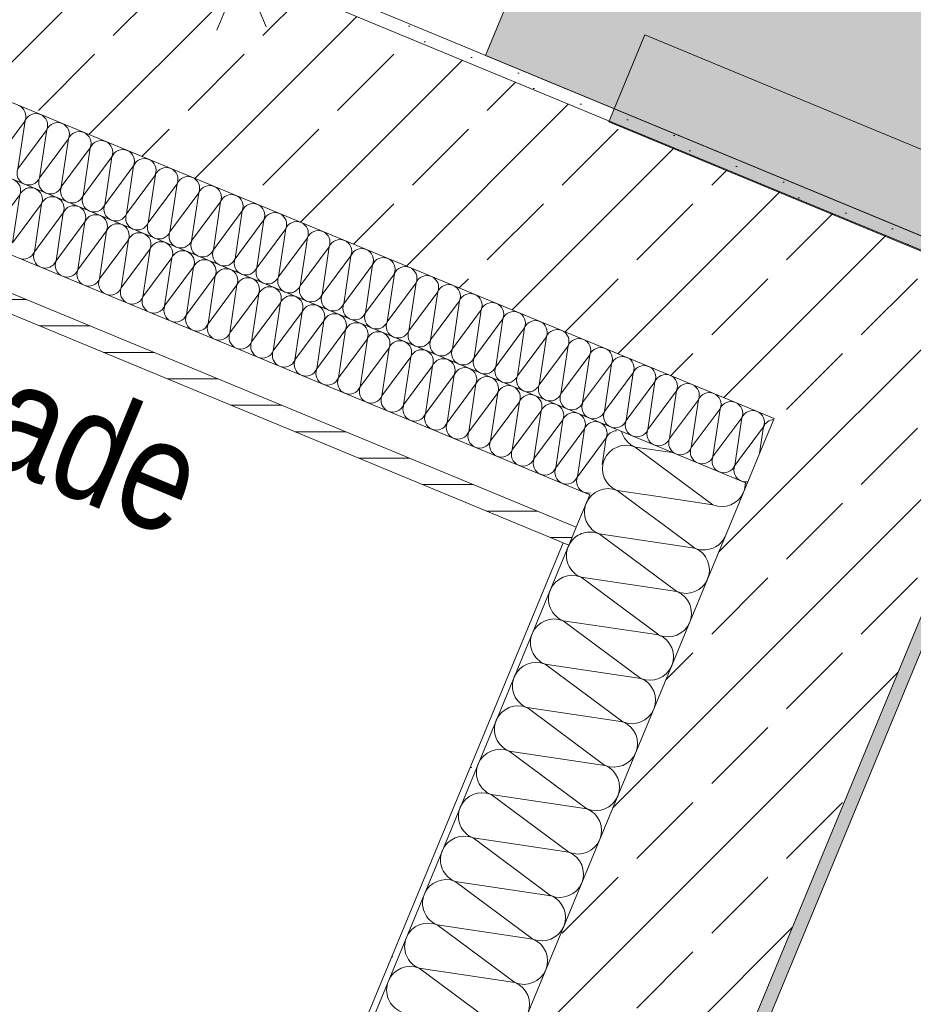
# Model space of a CAD drawing. Header units: metres. Extents: x -79 to 740, y -195 to 69.
# Tile 93 of 212: x -2.44 to -1.43, y 3.61 to 4.73. Entities that reach past the tile are written whole.
import ezdxf

# ---------------------------------------------------------------- set-up
doc = ezdxf.new("R2010")
doc.units = ezdxf.units.M
doc.header["$MEASUREMENT"] = 0
for name, color, linetype in [('10 Fassade', 7, 'Continuous'), ('95 Ausführungsplanung Bemaßung', 7, 'Continuous'), ('Neubau_10 Wand außen', 7, 'Continuous'), ('Neubau_50 Möblierung', 7, 'Continuous')]:
    doc.layers.add(name, color=color, linetype=linetype)
doc.styles.add('ERSTELLTER_STIL_2', font='ARIALN.TTF')
doc.dimstyles.new('ERSTELLTER_STIL__4', dxfattribs={"dimtxt": 0.125, "dimasz": 0.095143, "dimexe": 0.18, "dimexo": 0.0625, "dimgap": 0, "dimtad": 1, "dimzin": 0, "dimdsep": 46, "dimtxsty": 'ERSTELLTER_STIL_2', "dimblk": 'ARROWHEAD_6', "dimblk1": 'ARROWHEAD_6', "dimblk2": 'ARROWHEAD_6', "dimcen": 0.09, "dimse1": 1, "dimse2": 1, "dimclrd": 7, "dimclre": 7, "dimclrt": 7, "dimazin": 0, "dimtfac": 1, "dimtdec": 4, "dimtmove": 0, "dimatfit": 3, "dimfxl": 1, "dimtolj": 1, "dimtzin": 0, "dimarcsym": 0})
doc.dimstyles.new('ERSTELLTER_STIL__9', dxfattribs={"dimtxt": 0.175, "dimasz": 0.095143, "dimexe": 0.18, "dimexo": 0.0625, "dimgap": 0, "dimtad": 1, "dimzin": 0, "dimdsep": 46, "dimtxsty": 'ERSTELLTER_STIL_2', "dimblk": 'ARROWHEAD_6', "dimblk1": 'ARROWHEAD_6', "dimblk2": 'ARROWHEAD_6', "dimcen": 0.09, "dimse1": 1, "dimse2": 1, "dimclrd": 7, "dimclre": 7, "dimclrt": 7, "dimazin": 0, "dimtfac": 1, "dimtdec": 4, "dimtmove": 0, "dimatfit": 3, "dimfxl": 1, "dimtolj": 1, "dimtzin": 0, "dimarcsym": 0})
pattern_1 = [(0, (0, 0), (0, 0.03), [])]
pattern_2 = [(45, (0, 0), (-0.01767767, 0.01767767), [0, -0.025])]
pattern_3 = [(45, (0, 0), (-0.0848528, 0.0848528), []), (45, (-0.04243, 0.04243), (-0.0848528, 0.0848528), [0.09, -0.03])]

# ---------------------------------------------------------------- blocks, each defined once
blk = doc.blocks.new('*X166')
at = {"layer": 'Neubau_10 Wand außen', "color": 8, "linetype": 'Continuous', "lineweight": 9}
for p, q in [((-1.6284, 4.2216), (-1.6199, 4.2331)), ((-1.6002, 4.2354), (-1.5991, 4.2432)), ((-1.6284, 4.2216), (-1.6273, 4.2295))]:
    blk.add_line(p, q, dxfattribs=at)
for centre, start, end in [((-1.6408, 4.2267), 247.5, 337.5), ((-1.6161, 4.2165), 157.5, 247.5), ((-1.6408, 4.2267), 220.6973, 247.5), ((-1.6161, 4.2165), 247.5, 281.35)]:
    blk.add_arc(centre, 0.0133, start, end, dxfattribs=at)
blk = doc.blocks.new('*X167')
at = {"layer": 'Neubau_10 Wand außen', "color": 8, "linetype": 'Continuous', "lineweight": 9}
for p, q in [((-2.4721, 4.4844), (-2.4393, 4.5286)), ((-2.4474, 4.4742), (-2.4393, 4.5286)), ((-2.4474, 4.4742), (-2.4147, 4.5184)), ((-2.4228, 4.464), (-2.4147, 4.5184)), ((-2.4228, 4.464), (-2.3901, 4.5082)), ((-2.3982, 4.4538), (-2.3901, 4.5082)), ((-2.3982, 4.4538), (-2.3654, 4.498)), ((-2.3735, 4.4436), (-2.3654, 4.498)), ((-2.3735, 4.4436), (-2.3408, 4.4878)), ((-2.3489, 4.4334), (-2.3408, 4.4878)), ((-2.3489, 4.4334), (-2.3162, 4.4776)), ((-2.3242, 4.4232), (-2.3162, 4.4776)), ((-2.3242, 4.4232), (-2.2915, 4.4674)), ((-2.2996, 4.413), (-2.2915, 4.4674)), ((-2.2996, 4.413), (-2.2669, 4.4571)), ((-2.275, 4.4028), (-2.2669, 4.4571)), ((-2.275, 4.4028), (-2.2422, 4.4469)), ((-2.2503, 4.3926), (-2.2422, 4.4469)), ((-2.2503, 4.3926), (-2.2176, 4.4367)), ((-2.2257, 4.3824), (-2.2176, 4.4367)), ((-2.2257, 4.3824), (-2.193, 4.4265)), ((-2.2011, 4.3722), (-2.193, 4.4265)), ((-2.2011, 4.3722), (-2.1683, 4.4163)), ((-2.1764, 4.362), (-2.1683, 4.4163)), ((-2.1764, 4.362), (-2.1437, 4.4061)), ((-2.1518, 4.3517), (-2.1437, 4.4061)), ((-2.1518, 4.3517), (-2.1191, 4.3959)), ((-2.1272, 4.3415), (-2.1191, 4.3959)), ((-2.1272, 4.3415), (-2.0944, 4.3857)), ((-2.1025, 4.3313), (-2.0944, 4.3857)), ((-2.1025, 4.3313), (-2.0698, 4.3755)), ((-2.0779, 4.3211), (-2.0698, 4.3755)), ((-2.0779, 4.3211), (-2.0451, 4.3653)), ((-2.0532, 4.3109), (-2.0451, 4.3653)), ((-2.0532, 4.3109), (-2.0205, 4.3551)), ((-2.0286, 4.3007), (-2.0205, 4.3551)), ((-2.0286, 4.3007), (-1.9959, 4.3449)), ((-2.004, 4.2905), (-1.9959, 4.3449)), ((-2.004, 4.2905), (-1.9712, 4.3347)), ((-1.9793, 4.2803), (-1.9712, 4.3347)), ((-1.9793, 4.2803), (-1.9466, 4.3245)), ((-1.9547, 4.2701), (-1.9466, 4.3245)), ((-1.9547, 4.2701), (-1.922, 4.3143)), ((-1.9301, 4.2599), (-1.922, 4.3143)), ((-1.9301, 4.2599), (-1.8973, 4.3041)), ((-1.9054, 4.2497), (-1.8973, 4.3041)), ((-1.9054, 4.2497), (-1.8727, 4.2939)), ((-1.8808, 4.2395), (-1.8727, 4.2939)), ((-1.8808, 4.2395), (-1.8481, 4.2837)), ((-1.8561, 4.2293), (-1.8481, 4.2837)), ((-1.8561, 4.2293), (-1.8234, 4.2735)), ((-1.8315, 4.2191), (-1.8234, 4.2735)), ((-1.8315, 4.2191), (-1.7988, 4.2633)), ((-1.8069, 4.2089), (-1.7988, 4.2633)), ((-1.8069, 4.2089), (-1.7741, 4.253)), ((-1.7787, 4.2228), (-1.7741, 4.253))]:
    blk.add_line(p, q, dxfattribs=at)
for centre, start, end in [((-2.4517, 4.5337), 337.5, 67.5), ((-2.427, 4.5235), 67.5, 157.5), ((-2.427, 4.5235), 337.5, 67.5), ((-2.4024, 4.5133), 67.5, 157.5), ((-2.4024, 4.5133), 337.5, 67.5), ((-2.3777, 4.5031), 67.5, 157.5), ((-2.3777, 4.5031), 337.5, 67.5), ((-2.3531, 4.4929), 67.5, 157.5), ((-2.3531, 4.4929), 337.5, 67.5), ((-2.3285, 4.4827), 67.5, 157.5), ((-2.3285, 4.4827), 337.5, 67.5), ((-2.3038, 4.4725), 67.5, 157.5), ((-2.3038, 4.4725), 337.5, 67.5), ((-2.2792, 4.4622), 67.5, 157.5), ((-2.2792, 4.4622), 337.5, 67.5), ((-2.4351, 4.4691), 247.5, 337.5), ((-2.4105, 4.4589), 157.5, 247.5), ((-2.2546, 4.452), 67.5, 157.5), ((-2.2546, 4.452), 337.5, 67.5), ((-2.4105, 4.4589), 247.5, 337.5), ((-2.3858, 4.4487), 157.5, 247.5), ((-2.2299, 4.4418), 67.5, 157.5), ((-2.2299, 4.4418), 337.5, 67.5), ((-2.2053, 4.4316), 67.5, 157.5), ((-2.3858, 4.4487), 247.5, 337.5), ((-2.3612, 4.4385), 157.5, 247.5), ((-2.2053, 4.4316), 337.5, 67.5), ((-2.1807, 4.4214), 67.5, 157.5), ((-2.1807, 4.4214), 337.5, 67.5), ((-2.3612, 4.4385), 247.5, 337.5), ((-2.3366, 4.4283), 157.5, 247.5), ((-2.3366, 4.4283), 247.5, 337.5), ((-2.3119, 4.4181), 157.5, 247.5), ((-2.156, 4.4112), 67.5, 157.5), ((-2.156, 4.4112), 337.5, 67.5), ((-2.3119, 4.4181), 247.5, 337.5), ((-2.2873, 4.4079), 157.5, 247.5), ((-2.1314, 4.401), 67.5, 157.5), ((-2.1314, 4.401), 337.5, 67.5), ((-2.2873, 4.4079), 247.5, 337.5), ((-2.2627, 4.3977), 157.5, 247.5), ((-2.1067, 4.3908), 67.5, 157.5), ((-2.1067, 4.3908), 337.5, 67.5), ((-2.2627, 4.3977), 247.5, 337.5), ((-2.238, 4.3875), 157.5, 247.5), ((-2.0821, 4.3806), 67.5, 157.5), ((-2.0821, 4.3806), 337.5, 67.5), ((-2.238, 4.3875), 247.5, 337.5), ((-2.2134, 4.3773), 157.5, 247.5), ((-2.0575, 4.3704), 67.5, 157.5), ((-2.0575, 4.3704), 337.5, 67.5), ((-2.2134, 4.3773), 247.5, 337.5), ((-2.1887, 4.3671), 157.5, 247.5), ((-2.0328, 4.3602), 67.5, 157.5), ((-2.0328, 4.3602), 337.5, 67.5), ((-2.1887, 4.3671), 247.5, 337.5), ((-2.1641, 4.3568), 157.5, 247.5), ((-2.0082, 4.35), 67.5, 157.5), ((-2.0082, 4.35), 337.5, 67.5), ((-2.1641, 4.3568), 247.5, 337.5), ((-2.1395, 4.3466), 157.5, 247.5), ((-1.9836, 4.3398), 67.5, 157.5), ((-1.9836, 4.3398), 337.5, 67.5), ((-2.1395, 4.3466), 247.5, 337.5), ((-2.1148, 4.3364), 157.5, 247.5), ((-1.9589, 4.3296), 67.5, 157.5), ((-1.9589, 4.3296), 337.5, 67.5), ((-2.1148, 4.3364), 247.5, 337.5), ((-2.0902, 4.3262), 157.5, 247.5), ((-1.9343, 4.3194), 67.5, 157.5), ((-1.9343, 4.3194), 337.5, 67.5), ((-1.9096, 4.3092), 67.5, 157.5), ((-2.0902, 4.3262), 247.5, 337.5), ((-2.0656, 4.316), 157.5, 247.5), ((-2.0656, 4.316), 247.5, 337.5), ((-2.0409, 4.3058), 157.5, 247.5), ((-1.9096, 4.3092), 337.5, 67.5), ((-1.885, 4.299), 67.5, 157.5), ((-1.885, 4.299), 337.5, 67.5), ((-2.0409, 4.3058), 247.5, 337.5), ((-2.0163, 4.2956), 157.5, 247.5), ((-1.8604, 4.2888), 67.5, 157.5), ((-1.8604, 4.2888), 337.5, 67.5), ((-2.0163, 4.2956), 247.5, 337.5), ((-1.9916, 4.2854), 157.5, 247.5), ((-1.8357, 4.2786), 67.5, 157.5), ((-1.8357, 4.2786), 337.5, 67.5), ((-1.9916, 4.2854), 247.5, 337.5), ((-1.967, 4.2752), 157.5, 247.5), ((-1.8111, 4.2684), 67.5, 157.5), ((-1.8111, 4.2684), 337.5, 67.5), ((-1.967, 4.2752), 247.5, 337.5), ((-1.9424, 4.265), 157.5, 247.5), ((-1.7865, 4.2582), 67.5, 157.5), ((-1.7865, 4.2582), 337.5, 67.5), ((-1.9424, 4.265), 247.5, 337.5), ((-1.9177, 4.2548), 157.5, 247.5), ((-1.7618, 4.2479), 93.7941, 157.5), ((-1.9177, 4.2548), 247.5, 337.5), ((-1.8931, 4.2446), 157.5, 247.5), ((-1.8931, 4.2446), 247.5, 337.5), ((-1.8685, 4.2344), 157.5, 247.5), ((-1.8685, 4.2344), 247.5, 337.5), ((-1.8438, 4.2242), 157.5, 247.5), ((-1.8438, 4.2242), 247.5, 337.5), ((-1.8192, 4.214), 157.5, 247.5), ((-1.8192, 4.214), 247.5, 337.5), ((-1.7946, 4.2038), 157.5, 247.5), ((-1.7946, 4.2038), 247.5, 281.35)]:
    blk.add_arc(centre, 0.0133, start, end, dxfattribs=at)
blk = doc.blocks.new('*X168')
at = {"layer": 'Neubau_10 Wand außen', "color": 8, "linetype": 'Continuous', "lineweight": 9}
for p, q in [((-2.4661, 4.5685), (-2.4334, 4.6127)), ((-2.4415, 4.5583), (-2.4334, 4.6127)), ((-2.4415, 4.5583), (-2.4087, 4.6025)), ((-2.4168, 4.5481), (-2.4087, 4.6025)), ((-2.4168, 4.5481), (-2.3841, 4.5923)), ((-2.3922, 4.5379), (-2.3841, 4.5923)), ((-2.3922, 4.5379), (-2.3594, 4.5821)), ((-2.3675, 4.5277), (-2.3594, 4.5821)), ((-2.3675, 4.5277), (-2.3348, 4.5719)), ((-2.3429, 4.5175), (-2.3348, 4.5719)), ((-2.3429, 4.5175), (-2.3102, 4.5617)), ((-2.3183, 4.5073), (-2.3102, 4.5617)), ((-2.3183, 4.5073), (-2.2855, 4.5515)), ((-2.2936, 4.4971), (-2.2855, 4.5515)), ((-2.2936, 4.4971), (-2.2609, 4.5413)), ((-2.269, 4.4869), (-2.2609, 4.5413)), ((-2.269, 4.4869), (-2.2363, 4.5311)), ((-2.2444, 4.4767), (-2.2363, 4.5311)), ((-2.2444, 4.4767), (-2.2116, 4.5209)), ((-2.2197, 4.4665), (-2.2116, 4.5209)), ((-2.2197, 4.4665), (-2.187, 4.5106)), ((-2.1951, 4.4563), (-2.187, 4.5106)), ((-2.1951, 4.4563), (-2.1624, 4.5004)), ((-2.1704, 4.4461), (-2.1624, 4.5004)), ((-2.1704, 4.4461), (-2.1377, 4.4902)), ((-2.1458, 4.4359), (-2.1377, 4.4902)), ((-2.1458, 4.4359), (-2.1131, 4.48)), ((-2.1212, 4.4257), (-2.1131, 4.48)), ((-2.1212, 4.4257), (-2.0884, 4.4698)), ((-2.0965, 4.4155), (-2.0884, 4.4698)), ((-2.0965, 4.4155), (-2.0638, 4.4596)), ((-2.0719, 4.4052), (-2.0638, 4.4596)), ((-2.0719, 4.4052), (-2.0392, 4.4494)), ((-2.0473, 4.395), (-2.0392, 4.4494)), ((-2.0473, 4.395), (-2.0145, 4.4392)), ((-2.0226, 4.3848), (-2.0145, 4.4392)), ((-2.0226, 4.3848), (-1.9899, 4.429)), ((-1.998, 4.3746), (-1.9899, 4.429)), ((-1.998, 4.3746), (-1.9653, 4.4188)), ((-1.9734, 4.3644), (-1.9653, 4.4188)), ((-1.9734, 4.3644), (-1.9406, 4.4086)), ((-1.9487, 4.3542), (-1.9406, 4.4086)), ((-1.9487, 4.3542), (-1.916, 4.3984)), ((-1.9241, 4.344), (-1.916, 4.3984)), ((-1.9241, 4.344), (-1.8913, 4.3882)), ((-1.8994, 4.3338), (-1.8913, 4.3882)), ((-1.8994, 4.3338), (-1.8667, 4.378)), ((-1.8748, 4.3236), (-1.8667, 4.378)), ((-1.8748, 4.3236), (-1.8421, 4.3678)), ((-1.8502, 4.3134), (-1.8421, 4.3678)), ((-1.8502, 4.3134), (-1.8174, 4.3576)), ((-1.8255, 4.3032), (-1.8174, 4.3576)), ((-1.8255, 4.3032), (-1.7928, 4.3474)), ((-1.8009, 4.293), (-1.7928, 4.3474)), ((-1.8009, 4.293), (-1.7682, 4.3372)), ((-1.7763, 4.2828), (-1.7682, 4.3372)), ((-1.7763, 4.2828), (-1.7435, 4.327)), ((-1.7516, 4.2726), (-1.7435, 4.327)), ((-1.7516, 4.2726), (-1.7189, 4.3168)), ((-1.727, 4.2624), (-1.7189, 4.3168)), ((-1.727, 4.2624), (-1.6943, 4.3066)), ((-1.7023, 4.2522), (-1.6943, 4.3066)), ((-1.7023, 4.2522), (-1.6696, 4.2963)), ((-1.6777, 4.242), (-1.6696, 4.2963)), ((-1.6777, 4.242), (-1.645, 4.2861)), ((-1.6531, 4.2318), (-1.645, 4.2861)), ((-1.6531, 4.2318), (-1.6203, 4.2759)), ((-1.6273, 4.2295), (-1.6203, 4.2759)), ((-1.6199, 4.2331), (-1.5957, 4.2657)), ((-1.5991, 4.2432), (-1.5957, 4.2657))]:
    blk.add_line(p, q, dxfattribs=at)
for centre, start, end in [((-2.4457, 4.6178), 337.5, 67.5), ((-2.421, 4.6076), 67.5, 157.5), ((-2.421, 4.6076), 337.5, 67.5), ((-2.3964, 4.5974), 67.5, 157.5), ((-2.3964, 4.5974), 337.5, 67.5), ((-2.3718, 4.5872), 67.5, 157.5), ((-2.3718, 4.5872), 337.5, 67.5), ((-2.3471, 4.577), 67.5, 157.5), ((-2.3471, 4.577), 337.5, 67.5), ((-2.3225, 4.5668), 67.5, 157.5), ((-2.3225, 4.5668), 337.5, 67.5), ((-2.2979, 4.5566), 67.5, 157.5), ((-2.2979, 4.5566), 337.5, 67.5), ((-2.4291, 4.5532), 157.5, 247.5), ((-2.2732, 4.5464), 67.5, 157.5), ((-2.2732, 4.5464), 337.5, 67.5), ((-2.4291, 4.5532), 247.5, 337.5), ((-2.4045, 4.543), 157.5, 247.5), ((-2.2486, 4.5362), 67.5, 157.5), ((-2.2486, 4.5362), 337.5, 67.5), ((-2.4045, 4.543), 247.5, 337.5), ((-2.3799, 4.5328), 157.5, 247.5), ((-2.2239, 4.526), 67.5, 157.5), ((-2.2239, 4.526), 337.5, 67.5), ((-2.3799, 4.5328), 247.5, 337.5), ((-2.3552, 4.5226), 157.5, 247.5), ((-2.1993, 4.5158), 67.5, 157.5), ((-2.1993, 4.5158), 337.5, 67.5), ((-2.3552, 4.5226), 247.5, 337.5), ((-2.3306, 4.5124), 157.5, 247.5), ((-2.1747, 4.5055), 67.5, 157.5), ((-2.1747, 4.5055), 337.5, 67.5), ((-2.3306, 4.5124), 247.5, 337.5), ((-2.3059, 4.5022), 157.5, 247.5), ((-2.15, 4.4953), 67.5, 157.5), ((-2.15, 4.4953), 337.5, 67.5), ((-2.3059, 4.5022), 247.5, 337.5), ((-2.2813, 4.492), 157.5, 247.5), ((-2.1254, 4.4851), 67.5, 157.5), ((-2.1254, 4.4851), 337.5, 67.5), ((-2.2813, 4.492), 247.5, 337.5), ((-2.2567, 4.4818), 157.5, 247.5), ((-2.1008, 4.4749), 67.5, 157.5), ((-2.1008, 4.4749), 337.5, 67.5), ((-2.2567, 4.4818), 247.5, 337.5), ((-2.232, 4.4716), 157.5, 247.5), ((-2.0761, 4.4647), 67.5, 157.5), ((-2.0761, 4.4647), 337.5, 67.5), ((-2.0515, 4.4545), 67.5, 157.5), ((-2.232, 4.4716), 247.5, 337.5), ((-2.2074, 4.4614), 157.5, 247.5), ((-2.2074, 4.4614), 247.5, 337.5), ((-2.1828, 4.4512), 157.5, 247.5), ((-2.0515, 4.4545), 337.5, 67.5), ((-2.0269, 4.4443), 67.5, 157.5), ((-2.0269, 4.4443), 337.5, 67.5), ((-2.1828, 4.4512), 247.5, 337.5), ((-2.1581, 4.441), 157.5, 247.5), ((-2.0022, 4.4341), 67.5, 157.5), ((-2.0022, 4.4341), 337.5, 67.5), ((-2.1581, 4.441), 247.5, 337.5), ((-2.1335, 4.4308), 157.5, 247.5), ((-1.9776, 4.4239), 67.5, 157.5), ((-1.9776, 4.4239), 337.5, 67.5), ((-2.1335, 4.4308), 247.5, 337.5), ((-2.1089, 4.4206), 157.5, 247.5), ((-1.9529, 4.4137), 67.5, 157.5), ((-1.9529, 4.4137), 337.5, 67.5), ((-2.1089, 4.4206), 247.5, 337.5), ((-2.0842, 4.4103), 157.5, 247.5), ((-1.9283, 4.4035), 67.5, 157.5), ((-1.9283, 4.4035), 337.5, 67.5), ((-2.0842, 4.4103), 247.5, 337.5), ((-2.0596, 4.4001), 157.5, 247.5), ((-1.9037, 4.3933), 67.5, 157.5), ((-1.9037, 4.3933), 337.5, 67.5), ((-2.0596, 4.4001), 247.5, 337.5), ((-2.0349, 4.3899), 157.5, 247.5), ((-1.879, 4.3831), 67.5, 157.5), ((-1.879, 4.3831), 337.5, 67.5), ((-2.0349, 4.3899), 247.5, 337.5), ((-2.0103, 4.3797), 157.5, 247.5), ((-1.8544, 4.3729), 67.5, 157.5), ((-1.8544, 4.3729), 337.5, 67.5), ((-2.0103, 4.3797), 247.5, 337.5), ((-1.9857, 4.3695), 157.5, 247.5), ((-1.8298, 4.3627), 67.5, 157.5), ((-1.8298, 4.3627), 337.5, 67.5), ((-1.9857, 4.3695), 247.5, 337.5), ((-1.961, 4.3593), 157.5, 247.5), ((-1.8051, 4.3525), 67.5, 157.5), ((-1.8051, 4.3525), 337.5, 67.5), ((-1.7805, 4.3423), 67.5, 157.5), ((-1.961, 4.3593), 247.5, 337.5), ((-1.9364, 4.3491), 157.5, 247.5), ((-1.7805, 4.3423), 337.5, 67.5), ((-1.7558, 4.3321), 67.5, 157.5), ((-1.7558, 4.3321), 337.5, 67.5), ((-1.9364, 4.3491), 247.5, 337.5), ((-1.9118, 4.3389), 157.5, 247.5), ((-1.9118, 4.3389), 247.5, 337.5), ((-1.8871, 4.3287), 157.5, 247.5), ((-1.7312, 4.3219), 67.5, 157.5), ((-1.7312, 4.3219), 337.5, 67.5), ((-1.8871, 4.3287), 247.5, 337.5), ((-1.8625, 4.3185), 157.5, 247.5), ((-1.7066, 4.3117), 67.5, 157.5), ((-1.7066, 4.3117), 337.5, 67.5), ((-1.8625, 4.3185), 247.5, 337.5), ((-1.8378, 4.3083), 157.5, 247.5), ((-1.6819, 4.3014), 67.5, 157.5), ((-1.6819, 4.3014), 337.5, 67.5), ((-1.8378, 4.3083), 247.5, 337.5), ((-1.8132, 4.2981), 157.5, 247.5), ((-1.6573, 4.2912), 67.5, 157.5), ((-1.6573, 4.2912), 337.5, 67.5), ((-1.8132, 4.2981), 247.5, 337.5), ((-1.7886, 4.2879), 157.5, 247.5), ((-1.6327, 4.281), 67.5, 157.5), ((-1.6327, 4.281), 337.5, 67.5), ((-1.7886, 4.2879), 247.5, 337.5), ((-1.7639, 4.2777), 157.5, 247.5), ((-1.608, 4.2708), 67.5, 157.5), ((-1.608, 4.2708), 337.5, 67.5), ((-1.7639, 4.2777), 247.5, 337.5), ((-1.7393, 4.2675), 157.5, 247.5), ((-1.5834, 4.2606), 93.7941, 157.5), ((-1.7393, 4.2675), 247.5, 337.5), ((-1.7147, 4.2573), 157.5, 247.5), ((-1.7147, 4.2573), 247.5, 337.5), ((-1.69, 4.2471), 157.5, 247.5), ((-1.69, 4.2471), 247.5, 337.5), ((-1.6654, 4.2369), 157.5, 247.5), ((-1.6654, 4.2369), 247.5, 337.5), ((-1.6408, 4.2267), 157.5, 220.6973)]:
    blk.add_arc(centre, 0.0133, start, end, dxfattribs=at)
blk = doc.blocks.new('*X238')
at = {"layer": 'Neubau_10 Wand außen', "color": 8, "linetype": 'Continuous', "lineweight": 9}
blk.add_arc((-1.7925, 4.1196), 0.0267, 107.0765, 124.9254, dxfattribs=at)
blk = doc.blocks.new('*X239')
at = {"layer": 'Neubau_10 Wand außen', "color": 8, "linetype": 'Continuous', "lineweight": 9}
for p, q in [((-1.7968, 4.179), (-1.7983, 4.174)), ((-1.7943, 4.1836), (-1.7968, 4.179)), ((-1.791, 4.1877), (-1.7943, 4.1836)), ((-1.7908, 4.1878), (-1.791, 4.1877)), ((-1.7983, 4.174), (-1.7988, 4.1688)), ((-1.7988, 4.1688), (-1.7983, 4.1636)), ((-1.7983, 4.1636), (-1.7968, 4.1586)), ((-1.7968, 4.1586), (-1.7943, 4.154)), ((-1.7943, 4.154), (-1.791, 4.15)), ((-1.791, 4.15), (-1.7907, 4.1498))]:
    blk.add_line(p, q, dxfattribs=at)
blk = doc.blocks.new('*X240')
at = {"layer": 'Neubau_10 Wand außen', "color": 8, "linetype": 'Continuous', "lineweight": 9}
for p, q in [((-1.7569, 4.2603), (-1.7559, 4.2572)), ((-1.7559, 4.2572), (-1.7535, 4.2526)), ((-1.7569, 4.2443), (-1.7619, 4.2427)), ((-1.7517, 4.2448), (-1.7569, 4.2443)), ((-1.7535, 4.2526), (-1.7502, 4.2485)), ((-1.7465, 4.2443), (-1.7517, 4.2448)), ((-1.7502, 4.2485), (-1.7461, 4.2452)), ((-1.7415, 4.2427), (-1.7465, 4.2443)), ((-1.7461, 4.2452), (-1.7415, 4.2427)), ((-1.7739, 4.2329), (-1.7764, 4.2283)), ((-1.7706, 4.237), (-1.7739, 4.2329)), ((-1.7665, 4.2403), (-1.7706, 4.237)), ((-1.7619, 4.2427), (-1.7665, 4.2403)), ((-1.7415, 4.2427), (-1.6992, 4.2364)), ((-1.7415, 4.2427), (-1.6854, 4.2011)), ((-1.7779, 4.2233), (-1.7784, 4.2181)), ((-1.7764, 4.2283), (-1.7779, 4.2233)), ((-1.7784, 4.2181), (-1.7779, 4.2129)), ((-1.7779, 4.2129), (-1.7764, 4.2079)), ((-1.7764, 4.2079), (-1.7739, 4.2033)), ((-1.7739, 4.2033), (-1.7706, 4.1992)), ((-1.7706, 4.1992), (-1.7665, 4.1959)), ((-1.7869, 4.191), (-1.7908, 4.1878)), ((-1.7823, 4.1935), (-1.7869, 4.191)), ((-1.7773, 4.195), (-1.7823, 4.1935)), ((-1.7721, 4.1955), (-1.7773, 4.195)), ((-1.7669, 4.195), (-1.7721, 4.1955)), ((-1.7619, 4.1935), (-1.7669, 4.195)), ((-1.7665, 4.1959), (-1.7619, 4.1935)), ((-1.7619, 4.1935), (-1.7378, 4.1756)), ((-1.7619, 4.1935), (-1.7153, 4.1865))]:
    blk.add_line(p, q, dxfattribs=at)
blk = doc.blocks.new('*X242')
at = {"layer": 'Neubau_10 Wand außen', "color": 8, "linetype": 'Continuous', "lineweight": 9}
for p, q in [((-1.6854, 4.2011), (-1.6532, 4.1773)), ((-1.7153, 4.1865), (-1.6532, 4.1773)), ((-1.7378, 4.1756), (-1.7079, 4.1535))]:
    blk.add_line(p, q, dxfattribs=at)
for centre, start, end in [((-1.643, 4.2019), 337.5, 0.3845), ((-1.643, 4.2019), 247.5, 337.5), ((-1.6634, 4.1526), 299.829, 337.5)]:
    blk.add_arc(centre, 0.0267, start, end, dxfattribs=at)
blk = doc.blocks.new('*X244')
at = {"layer": 'Neubau_10 Wand außen', "color": 8, "linetype": 'Continuous', "lineweight": 9}
for p, q in [((-1.7823, 4.1442), (-1.6736, 4.128)), ((-1.7823, 4.1442), (-1.694, 4.0787)), ((-1.7079, 4.1535), (-1.6736, 4.128)), ((-1.8027, 4.0949), (-1.694, 4.0787)), ((-1.8027, 4.0949), (-1.7144, 4.0295)), ((-1.8232, 4.0456), (-1.7348, 3.9802)), ((-1.8232, 4.0456), (-1.7144, 4.0295)), ((-1.8436, 3.9964), (-1.7348, 3.9802)), ((-1.8436, 3.9964), (-1.7552, 3.9309)), ((-1.864, 3.9471), (-1.7552, 3.9309)), ((-1.864, 3.9471), (-1.7756, 3.8816)), ((-1.8844, 3.8978), (-1.796, 3.8324)), ((-1.8844, 3.8978), (-1.7756, 3.8816)), ((-1.9048, 3.8486), (-1.796, 3.8324)), ((-1.9048, 3.8486), (-1.8164, 3.7831)), ((-1.9252, 3.7993), (-1.8164, 3.7831)), ((-1.9252, 3.7993), (-1.8369, 3.7338)), ((-1.9456, 3.75), (-1.8573, 3.6845)), ((-1.9456, 3.75), (-1.8369, 3.7338)), ((-1.966, 3.7007), (-1.8573, 3.6845)), ((-1.966, 3.7007), (-1.8777, 3.6353)), ((-1.9864, 3.6515), (-1.8777, 3.6353)), ((-1.9864, 3.6515), (-1.8981, 3.586))]:
    blk.add_line(p, q, dxfattribs=at)
for centre, start, end in [((-1.7925, 4.1196), 67.5, 107.0768), ((-1.7721, 4.1688), 225.7147, 247.5), ((-1.7925, 4.1196), 124.9251, 157.5), ((-1.7925, 4.1196), 157.5, 247.5), ((-1.6634, 4.1526), 247.5, 299.8292), ((-1.6838, 4.1034), 337.5, 67.5), ((-1.8129, 4.0703), 67.5, 157.5), ((-1.6838, 4.1034), 247.5, 337.5), ((-1.8129, 4.0703), 157.5, 247.5), ((-1.7042, 4.0541), 337.5, 67.5), ((-1.8334, 4.021), 67.5, 157.5), ((-1.7042, 4.0541), 247.5, 337.5), ((-1.8334, 4.021), 157.5, 247.5), ((-1.7246, 4.0048), 337.5, 67.5), ((-1.8538, 3.9717), 67.5, 157.5), ((-1.7246, 4.0048), 247.5, 337.5), ((-1.8538, 3.9717), 157.5, 247.5), ((-1.745, 3.9556), 337.5, 67.5), ((-1.8742, 3.9225), 67.5, 157.5), ((-1.745, 3.9556), 247.5, 337.5), ((-1.8742, 3.9225), 157.5, 247.5), ((-1.7654, 3.9063), 337.5, 67.5), ((-1.8946, 3.8732), 67.5, 157.5), ((-1.7654, 3.9063), 247.5, 337.5), ((-1.8946, 3.8732), 157.5, 247.5), ((-1.7858, 3.857), 337.5, 67.5), ((-1.915, 3.8239), 67.5, 157.5), ((-1.7858, 3.857), 247.5, 337.5), ((-1.915, 3.8239), 157.5, 247.5), ((-1.8062, 3.8077), 337.5, 67.5), ((-1.9354, 3.7746), 67.5, 157.5), ((-1.8062, 3.8077), 247.5, 337.5), ((-1.9354, 3.7746), 157.5, 247.5), ((-1.8267, 3.7585), 337.5, 67.5), ((-1.9558, 3.7254), 67.5, 157.5), ((-1.8267, 3.7585), 247.5, 337.5), ((-1.9558, 3.7254), 157.5, 247.5), ((-1.8471, 3.7092), 337.5, 67.5), ((-1.9762, 3.6761), 67.5, 157.5), ((-1.8471, 3.7092), 247.5, 337.5), ((-1.9762, 3.6761), 157.5, 247.5), ((-1.8675, 3.6599), 337.5, 67.5), ((-1.9966, 3.6268), 67.5, 157.5), ((-1.8675, 3.6599), 247.5, 337.5), ((-1.9966, 3.6268), 157.5, 247.5), ((-1.8879, 3.6106), 337.5, 67.5)]:
    blk.add_arc(centre, 0.0267, start, end, dxfattribs=at)
blk = doc.blocks.new('*D400')
at = {"layer": '95 Ausführungsplanung Bemaßung', "color": 7, "linetype": 'Continuous', "lineweight": 9}
for p, q in [((1.451, 13.5676), (1.4797, 13.637)), ((1.4781, 13.5022), (1.4239, 13.6331)), ((1.5377, 13.5317), (1.3642, 13.6036)), ((-2.187, 4.7848), (1.451, 13.5676)), ((-2.2141, 4.8503), (-2.1599, 4.7194)), ((-2.1002, 4.7489), (-2.2737, 4.8208)), ((-2.2157, 4.7155), (-2.187, 4.7848))]:
    blk.add_line(p, q, dxfattribs=at)
at = {"layer": '95 Ausführungsplanung Bemaßung', "color": 7, "lineweight": 9, "insert": (-0.4283, 9.02), "char_height": 0.125, "attachment_point": 7, "rotation": 67.5, "style": 'ERSTELLTER_STIL_2'}
blk.add_mtext('\\A1;{\\pql;\\fArial Narrow|b0|i0|c0|p0;\\W1.000000;9,50\\fArial Narrow|b0|i0|c0|p0;\\W1.000000;\\A1{\\H.66x;\\S5^  ;}}', dxfattribs=at)
blk = doc.blocks.new('ARROWHEAD_6')
at = {"color": 0, "linetype": 'Continuous', "lineweight": 0}
for p, q in [((-0.5, -0.5), (0.5, 0.5)), ((0, 0), (-1, 0))]:
    blk.add_line(p, q, dxfattribs=at)
blk = doc.blocks.new('*D701')
at = {"layer": '95 Ausführungsplanung Bemaßung', "color": 7, "linetype": 'Continuous', "lineweight": 9}
for p, q in [((-8.8117, -3.9715), (-4.9225, 5.4179)), ((-8.8388, -3.9061), (-8.7846, -4.037)), ((-8.7249, -4.0075), (-8.8984, -3.9356)), ((-8.9035, -4.1933), (-8.8117, -3.9715)), ((-8.9306, -4.1278), (-8.8764, -4.2587))]:
    blk.add_line(p, q, dxfattribs=at)
blk = doc.blocks.new('*D702')
at = {"layer": '95 Ausführungsplanung Bemaßung', "color": 7, "linetype": 'Continuous', "lineweight": 9}
for p, q in [((-4.9225, 5.4179), (-4.8375, 5.623)), ((-4.9496, 5.4833), (-4.8954, 5.3524)), ((-8.8117, -3.9715), (-4.9225, 5.4179)), ((-8.8388, -3.9061), (-8.7846, -4.037))]:
    blk.add_line(p, q, dxfattribs=at)
at = {"layer": '95 Ausführungsplanung Bemaßung', "color": 7, "lineweight": 9, "char_height": 0.175, "attachment_point": 7, "rotation": 67.5, "style": 'ERSTELLTER_STIL_2'}
for s, insert in [('\\A1;{\\pql;\\fArial Narrow|b0|i0|c0|p0;\\W1.000000;22}', (-5.0602, 5.1768)), ('\\A1;{\\pql;\\fArial Narrow|b0|i0|c0|p0;\\W1.000000;10,16\\fArial Narrow|b0|i0|c0|p0;\\W1.000000;\\A1{\\H.66x;\\S5^  ;}}', (-6.973, 0.4524)), ('\\A1;{\\pql;\\fArial Narrow|b0|i0|c0|p0;\\W1.000000;24}', (-8.8249, -3.9119))]:
    blk.add_mtext(s, dxfattribs=dict(at, insert=insert))
blk = doc.blocks.new('*D703')
at = {"layer": '95 Ausführungsplanung Bemaßung', "color": 7, "linetype": 'Continuous', "lineweight": 9}
for p, q in [((-4.8375, 5.623), (-4.7457, 5.8447)), ((-4.8646, 5.6884), (-4.8104, 5.5575)), ((-4.7508, 5.587), (-4.9243, 5.6589)), ((-4.9225, 5.4179), (-4.8375, 5.623)), ((-4.9496, 5.4833), (-4.8954, 5.3524)), ((-4.8357, 5.3819), (-5.0092, 5.4538)), ((-8.8117, -3.9715), (-4.9225, 5.4179))]:
    blk.add_line(p, q, dxfattribs=at)
blk = doc.blocks.new('*D704')
at = {"layer": '95 Ausführungsplanung Bemaßung', "color": 7, "linetype": 'Continuous', "lineweight": 9}
for p, q in [((-4.7728, 5.9101), (-4.7186, 5.7793)), ((-4.8375, 5.623), (-4.7457, 5.8447)), ((-4.8646, 5.6884), (-4.8104, 5.5575)), ((-4.7508, 5.587), (-4.9243, 5.6589))]:
    blk.add_line(p, q, dxfattribs=at)
blk = doc.blocks.new('*D760')
at = {"layer": '95 Ausführungsplanung Bemaßung', "color": 7, "linetype": 'Continuous', "lineweight": 9}
for p, q in [((-3.6738, 3.7292), (-3.6019, 3.9027)), ((-3.7073, 3.8447), (-3.6379, 3.8159)), ((-3.5724, 3.843), (-3.7033, 3.7888)), ((-3.6379, 3.8159), (-3.4328, 3.731)), ((-3.4687, 3.6442), (-3.3968, 3.8177)), ((-3.3673, 3.7581), (-3.4982, 3.7039)), ((-3.4328, 3.731), (-3.211, 3.6391))]:
    blk.add_line(p, q, dxfattribs=at)
at = {"layer": '95 Ausführungsplanung Bemaßung', "color": 7, "lineweight": 9, "insert": (-3.8233, 3.9198), "char_height": 0.125, "attachment_point": 7, "rotation": 337.5, "style": 'ERSTELLTER_STIL_2'}
blk.add_mtext('\\A1;{\\pql;\\fArial Narrow|b0|i0|c0|p0;\\W1.000000;22}', dxfattribs=at)
blk = doc.blocks.new('*D761')
at = {"layer": '95 Ausführungsplanung Bemaßung', "color": 7, "linetype": 'Continuous', "lineweight": 9}
for p, q in [((-3.3673, 3.7581), (-3.4982, 3.7039)), ((-3.4328, 3.731), (-3.211, 3.6391)), ((-3.247, 3.5524), (-3.1751, 3.7259)), ((-3.1456, 3.6662), (-3.2765, 3.612)), ((-3.211, 3.6391), (-2.0469, 3.1569))]:
    blk.add_line(p, q, dxfattribs=at)
blk = doc.blocks.new('*D762')
at = {"layer": '95 Ausführungsplanung Bemaßung', "color": 7, "linetype": 'Continuous', "lineweight": 9}
for p, q in [((-3.1456, 3.6662), (-3.2765, 3.612)), ((-3.211, 3.6391), (-2.0469, 3.1569)), ((-2.0829, 3.0702), (-2.011, 3.2437)), ((-1.9815, 3.184), (-2.1124, 3.1298)), ((-2.0469, 3.1569), (-1.8252, 3.0651))]:
    blk.add_line(p, q, dxfattribs=at)
at = {"layer": '95 Ausführungsplanung Bemaßung', "color": 7, "lineweight": 9, "char_height": 0.125, "attachment_point": 7, "rotation": 337.5, "style": 'ERSTELLTER_STIL_2'}
for s, insert in [('\\A1;{\\pql;\\fArial Narrow|b0|i0|c0|p0;\\W1.000000;24}', (-3.1552, 3.6431)), ('\\A1;{\\pql;\\fArial Narrow|b0|i0|c0|p0;\\W1.000000;1,26}', (-2.7495, 3.475)), ('\\A1;{\\pql;\\fArial Narrow|b0|i0|c0|p0;\\W1.000000;24}', (-2.2324, 3.2608))]:
    blk.add_mtext(s, dxfattribs=dict(at, insert=insert))
blk = doc.blocks.new('*D772')
at = {"layer": '95 Ausführungsplanung Bemaßung', "color": 7, "linetype": 'Continuous', "lineweight": 9}
for p, q in [((2.8133, 26.0534), (2.7591, 26.1842)), ((2.7862, 26.1188), (2.815, 26.1882)), ((2.873, 26.0829), (2.6995, 26.1548)), ((-9.7372, -4.1153), (2.7862, 26.1188)), ((-9.7643, -4.0499), (-9.7101, -4.1807)), ((-9.6504, -4.1512), (-9.8239, -4.0794)), ((-9.7659, -4.1847), (-9.7372, -4.1153))]:
    blk.add_line(p, q, dxfattribs=at)
at = {"layer": '95 Ausführungsplanung Bemaßung', "color": 7, "lineweight": 9, "insert": (-3.5814, 10.731), "char_height": 0.175, "attachment_point": 7, "rotation": 67.5, "style": 'ERSTELLTER_STIL_2'}
blk.add_mtext('\\A1;{\\pql;\\fArial Narrow|b0|i0|c0|p0;\\W1.000000;32,72\\fArial Narrow|b0|i0|c0|p0;\\W1.000000;\\A1{\\H.66x;\\S5^  ;}}', dxfattribs=at)
blk = doc.blocks.new('*D828')
at = {"layer": '95 Ausführungsplanung Bemaßung', "color": 7, "linetype": 'Continuous', "lineweight": 9}
for p, q in [((3.6566, 3.2077), (-2.3578, 5.699)), ((3.6926, 3.2944), (3.6207, 3.1209)), ((3.5912, 3.1806), (3.7221, 3.2348)), ((3.8784, 3.1158), (3.6566, 3.2077)), ((3.9143, 3.2026), (3.8424, 3.0291)), ((3.8129, 3.0887), (3.9438, 3.1429)), ((7.2367, 1.7248), (3.8784, 3.1158))]:
    blk.add_line(p, q, dxfattribs=at)
blk = doc.blocks.new('*D829')
at = {"layer": '95 Ausführungsplanung Bemaßung', "color": 7, "linetype": 'Continuous', "lineweight": 9}
for p, q in [((-2.4232, 5.6719), (-2.2924, 5.7261)), ((3.6566, 3.2077), (-2.3578, 5.699)), ((3.5912, 3.1806), (3.7221, 3.2348))]:
    blk.add_line(p, q, dxfattribs=at)
at = {"layer": '95 Ausführungsplanung Bemaßung', "color": 7, "lineweight": 9, "char_height": 0.125, "attachment_point": 7, "rotation": 337.5, "style": 'ERSTELLTER_STIL_2'}
for s, insert in [('\\A1;{\\pql;\\fArial Narrow|b0|i0|c0|p0;\\W1.000000;24}', (-2.302, 5.7029)), ('\\A1;{\\pql;\\fArial Narrow|b0|i0|c0|p0;\\W1.000000;6,51}', (0.5289, 4.5303))]:
    blk.add_mtext(s, dxfattribs=dict(at, insert=insert))
blk = doc.blocks.new('*D830')
at = {"layer": '95 Ausführungsplanung Bemaßung', "color": 7, "linetype": 'Continuous', "lineweight": 9}
for p, q in [((-2.645, 5.7637), (-2.5141, 5.8179)), ((-2.3578, 5.699), (-2.5796, 5.7908)), ((-2.3219, 5.7857), (-2.3938, 5.6122)), ((-2.4232, 5.6719), (-2.2924, 5.7261)), ((3.6566, 3.2077), (-2.3578, 5.699))]:
    blk.add_line(p, q, dxfattribs=at)

msp = doc.modelspace()

# ---------------------------------------------------------------- hatches: boundary and pattern name
at = {"layer": 'Neubau_10 Wand außen', "linetype": 'Continuous', "lineweight": 0, "true_color": 0x000000}
h = msp.add_hatch(dxfattribs=at)
h.set_pattern_fill('Gips_0001', color=18, style=0, pattern_type=2)
h.set_pattern_definition(pattern_2)
h.paths.add_polyline_path([(-1.2644, 4.419), (-2.6364, 4.9872), (-2.6421, 4.9734), (-1.2702, 4.4051)])
h = msp.add_hatch(dxfattribs=at)
h.set_pattern_fill('Beton_Stahlbeton_0001', color=18, style=0, pattern_type=2)
h.set_pattern_definition(pattern_3)
h.paths.add_polyline_path([(-1.4919, 4.4969), (-2.656, 4.9791), (-2.7478, 4.7574), (-1.5837, 4.2752)])
at = {"layer": 'Neubau_10 Wand außen', "linetype": 'Continuous', "lineweight": 9}
h = msp.add_hatch(dxfattribs=at)
h.set_pattern_fill('Holzwerkstoff_Sperrholz__D2', color=8, style=0, pattern_type=2)
h.set_pattern_definition(pattern_1)
h.paths.add_polyline_path([(-3.2393, 4.7207), (-1.823, 4.134), (-1.8135, 4.1386), (-1.8081, 4.1517), (-3.2309, 4.741)])
at = {"layer": 'Neubau_10 Wand außen', "linetype": 'Continuous', "lineweight": 0, "true_color": 0x000000}
h = msp.add_hatch(dxfattribs=at)
h.set_pattern_fill('Beton_Stahlbeton_0001', color=18, style=0, pattern_type=2)
h.set_pattern_definition(pattern_3)
h.paths.add_polyline_path([(-1.2702, 4.4051), (-1.4919, 4.4969), (-1.5837, 4.2752), (-1.5566, 4.264), (-1.2709, 4.4033)])
h = msp.add_hatch(dxfattribs=at)
h.set_pattern_fill('Beton_Stahlbeton_0001', color=18, style=0, pattern_type=2)
h.set_pattern_definition(pattern_3)
h.paths.add_polyline_path([(-1.362, 4.1834), (-1.2709, 4.4033), (-1.5566, 4.264)])
h = msp.add_hatch(dxfattribs=at)
h.set_pattern_fill('Beton_Stahlbeton_0001', color=18, style=0, pattern_type=2)
h.set_pattern_definition(pattern_3)
h.paths.add_polyline_path([(-1.5965, 4.2445), (-1.5566, 4.264), (-1.5837, 4.2752)])
h = msp.add_hatch(dxfattribs=at)
h.set_pattern_fill('Beton_Stahlbeton_0001', color=18, style=0, pattern_type=2)
h.set_pattern_definition(pattern_3)
h.paths.add_polyline_path([(-1.5965, 4.2445), (-2.6361, 1.7345), (-2.4975, 1.6771), (-2.4329, 1.6503), (-2.4144, 1.6427), (-1.362, 4.1834), (-1.5566, 4.264)])
h = msp.add_hatch(dxfattribs=at)
h.set_pattern_fill('Gips_0001', color=18, style=0, pattern_type=2)
h.set_pattern_definition(pattern_2)
h.paths.add_polyline_path([(-1.3678, 4.1695), (-2.4144, 1.6427), (-2.4005, 1.637), (-1.3539, 4.1638)])
h = msp.add_hatch(dxfattribs=at)
h.set_pattern_fill('Mörtel_0001', color=18, style=0, pattern_type=2)
h.set_pattern_definition([(45, (0, 0.175), (-0.0556847, 0.0556847), [0, -0.0525, 0, -0.07875]), (110, (0.175, 0.175), (0.0740008, 0.0269341), [0, -0.0385, 0, -0.0665])])
h.paths.add_polyline_path([(-2.7904, 1.7984), (-2.7839, 1.7958), (-1.8165, 4.1313), (-1.823, 4.134)])
at = {"layer": 'Neubau_10 Wand außen', "linetype": 'Continuous', "lineweight": 9}
h = msp.add_hatch(dxfattribs=at)
h.set_pattern_fill('Holzwerkstoff_Sperrholz__D2', color=8, style=0, pattern_type=2)
h.set_pattern_definition(pattern_1)
h.paths.add_polyline_path([(-1.8135, 4.1386), (-1.823, 4.134), (-1.8165, 4.1313)])
at = {"layer": 'Neubau_50 Möblierung', "linetype": 'Continuous', "lineweight": 0, "true_color": 0xffffff}
for points in [[(1.9818, 3.0743), (2.0828, 3.318), (-1.8102, 4.9305), (-1.9111, 4.6868)], [(1.8298, 3.1201), (1.8706, 3.2187), (-1.7304, 4.7103), (-1.7713, 4.6117)]]:
    msp.add_hatch(color=7, dxfattribs=at).paths.add_polyline_path(points)

# ---------------------------------------------------------------- linework, layer by layer
at = {"layer": 'Neubau_10 Wand außen', "color": 7, "linetype": 'Continuous', "lineweight": 13}
for p, q in [((-1.4919, 4.4969), (-2.6421, 4.9734)), ((-3.0002, 4.7753), (-1.6526, 4.2171)), ((-2.7478, 4.7574), (-1.5837, 4.2752)), ((-3.1939, 4.7257), (-1.8081, 4.1517)), ((-3.1047, 4.732), (-1.7928, 4.1886)), ((-1.2702, 4.4051), (-1.4919, 4.4969)), ((-1.2702, 4.4051), (-1.4919, 4.4969)), ((-1.5837, 4.2752), (-1.5965, 4.2445)), ((-1.5837, 4.2752), (-1.5965, 4.2445)), ((-1.6144, 4.2013), (-1.5965, 4.2445)), ((-1.6144, 4.2013), (-1.5965, 4.2445)), ((-1.6144, 4.2013), (-1.6526, 4.2171)), ((-1.6144, 4.2013), (-1.6526, 4.2171)), ((-1.6144, 4.2013), (-2.6361, 1.7345)), ((-1.7928, 4.1886), (-1.8081, 4.1517)), ((-1.7928, 4.1886), (-1.8081, 4.1517)), ((-2.4144, 1.6427), (-1.362, 4.1834)), ((-1.8081, 4.1517), (-1.8135, 4.1386)), ((-1.8081, 4.1517), (-1.8135, 4.1386)), ((-1.8165, 4.1313), (-1.823, 4.134)), ((-1.8165, 4.1313), (-1.823, 4.134)), ((-1.8165, 4.1313), (-1.8135, 4.1386)), ((-1.8165, 4.1313), (-1.8135, 4.1386)), ((-1.8165, 4.1313), (-2.7839, 1.7958))]:
    msp.add_line(p, q, dxfattribs=at)
at = {"layer": 'Neubau_10 Wand außen', "color": 7, "linetype": 'Continuous', "lineweight": 13, "flags": 128}
for points in [[(-1.2644, 4.419), (-2.6364, 4.9872)], [(-3.2393, 4.7207), (-1.823, 4.134)], [(-2.4005, 1.637), (-1.3539, 4.1638)], [(-1.823, 4.134), (-2.7904, 1.7984)]]:
    msp.add_lwpolyline(points, dxfattribs=at)
at = {"layer": 'Neubau_50 Möblierung', "color": 7, "linetype": 'Continuous', "lineweight": 9, "flags": 128}
for points in [[(1.9818, 3.0743), (2.0828, 3.318), (-1.8102, 4.9305), (-1.9111, 4.6868)], [(1.8298, 3.1201), (1.8706, 3.2187), (-1.7304, 4.7103), (-1.7713, 4.6117)]]:
    msp.add_lwpolyline(points, close=True, dxfattribs=at)

# ---------------------------------------------------------------- block references
at = {"layer": 'Neubau_10 Wand außen', "color": 7, "lineweight": 9}
for name in ['*X168', '*X167', '*X240', '*X166', '*X242', '*X239', '*X244', '*X238']:
    msp.add_blockref(name, (0, 0), dxfattribs=at)

# ---------------------------------------------------------------- texts
at = {"layer": '10 Fassade', "color": 7, "linetype": 'Continuous', "lineweight": 9, "insert": (-2.9958, 4.4385), "char_height": 0.125, "attachment_point": 7, "rotation": 337.5, "style": 'ERSTELLTER_STIL_2'}
msp.add_mtext('\\A1;{\\pql;\\fArial Narrow|b0|i0|c0|p0;\\W1.000000;Holz\\fArial Narrow|b0|i0|c0|p0;\\W1.000000;fassade}', dxfattribs=at)

# ---------------------------------------------------------------- dimensions: what is measured, and where the dimension line sits
at = {"layer": '95 Ausführungsplanung Bemaßung', "color": 7, "linetype": 'Continuous', "lineweight": 9}
for base, p1, p2, angle, dimstyle, picture, middle, turn in [((2.7862, 26.1188), (-7.3352, -5.1102), (5.1882, 25.1239), 67.5, 'ERSTELLTER_STIL__9', '*D772', (-3.4975, 11.2686), 67.5), ((1.451, 13.5676), (-2.656, 4.9791), (0.982, 13.7619), 67.5, 'ERSTELLTER_STIL__4', '*D400', (-0.3866, 9.36), 67.5), ((-3.4328, 3.731), (-3.2596, 4.7291), (-1.074, 9.4256), 337.5, 'ERSTELLTER_STIL__4', '*D760', (-3.7115, 3.9411), 337.5), ((-3.211, 3.6391), (-1.074, 9.4256), (-0.837, 9.3705), 337.5, 'ERSTELLTER_STIL__4', '*D761', (-3.0434, 3.6644), 337.5), ((-2.5796, 5.7908), (-0.837, 9.3705), (-1.074, 9.4256), 157.5, 'ERSTELLTER_STIL__4', '*D830', (-2.1902, 5.7242), 337.5), ((-2.0469, 3.1569), (-0.837, 9.3705), (-3.5861, -0.559), 337.5, 'ERSTELLTER_STIL__4', '*D762', (-2.5761, 3.4708), 337.5), ((-2.3578, 5.699), (5.6934, 8.1249), (-0.837, 9.3705), 157.5, 'ERSTELLTER_STIL__4', '*D829', (0.7023, 4.5261), 337.5), ((3.6566, 3.2077), (5.9867, 8.2059), (5.6934, 8.1249), 157.5, 'ERSTELLTER_STIL__4', '*D828', (4.046, 3.1411), 337.5), ((-4.7457, 5.8447), (-2.2767, 4.5622), (-2.0739, 4.738), 67.5, 'ERSTELLTER_STIL__9', '*D704', (-4.7887, 6.0609), 67.5), ((-4.8375, 5.623), (-3.2596, 4.7291), (-2.2767, 4.5622), 67.5, 'ERSTELLTER_STIL__9', '*D703', (-5.0901, 5.3333), 67.5), ((-4.9225, 5.4179), (1.1388, -8.0932), (-3.2596, 4.7291), 67.5, 'ERSTELLTER_STIL__9', '*D702', (-6.8892, 0.99), 67.5), ((-8.8117, -3.9715), (1.047, -8.3149), (1.1388, -8.0932), 67.5, 'ERSTELLTER_STIL__9', '*D701', (-8.8547, -3.7553), 67.5)]:
    dim = msp.add_linear_dim(base=base, p1=p1, p2=p2, angle=angle, dimstyle=dimstyle, dxfattribs=at)
    dim.commit()
    dim.dimension.update_dxf_attribs({"geometry": picture, "text_midpoint": middle, "dimtype": 160, "text_rotation": turn})

doc.saveas('drawing.dxf')
